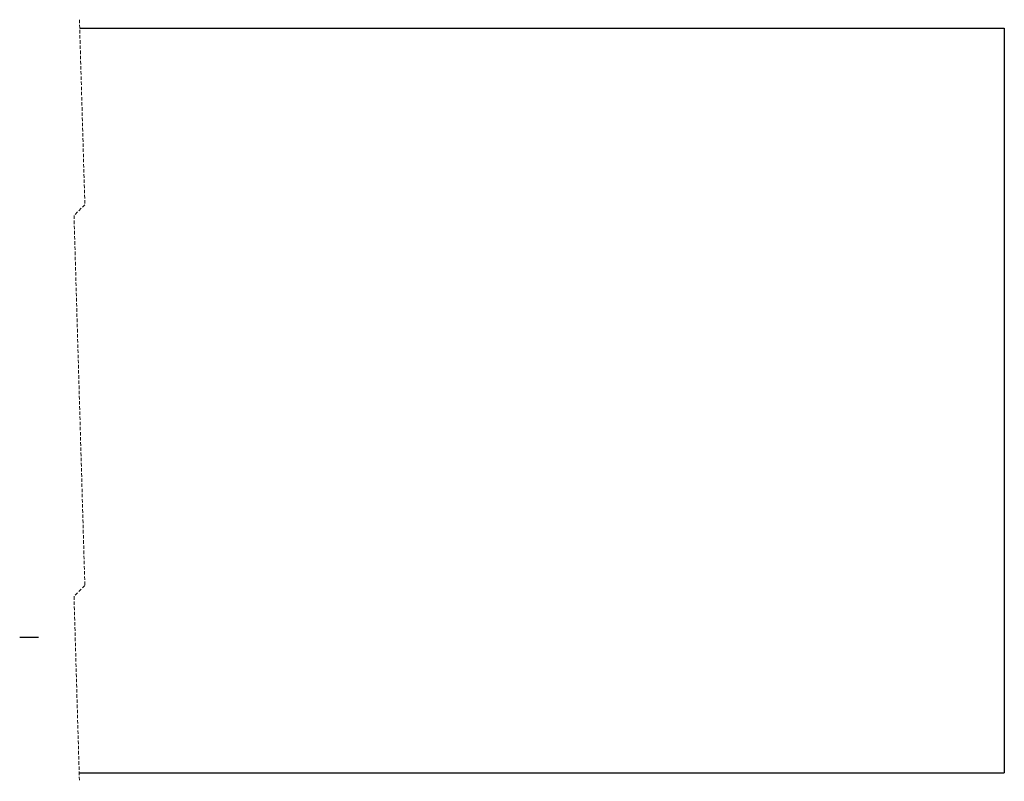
# Model space of a CAD drawing. Header units: millimetres. Extents: x 30 to 2395, y -494 to 1174.
# Tile 4 of 4: x 1668 to 2395, y 488 to 1050. Entities that reach past the tile are written whole.
import ezdxf

# ---------------------------------------------------------------- set-up
doc = ezdxf.new("R2010")
doc.units = ezdxf.units.MM
doc.header["$LTSCALE"] = 2
doc.linetypes.add('HIDDEN', pattern=[1.905, 1.27, -0.635])

msp = doc.modelspace()

# ---------------------------------------------------------------- linework, layer by layer
at = {"color": 7, "linetype": 'HIDDEN', "lineweight": 18}
for p, q in [((1712.12, 1050.21), (1716.12, 913.53)), ((1716.12, 913.53), (1708.12, 905.53)), ((1708.12, 905.53), (1716.12, 632.18)), ((1716.12, 632.18), (1708.12, 624.18)), ((1708.12, 624.18), (1712.12, 487.51))]:
    msp.add_line(p, q, dxfattribs=at)
at = {"color": 7, "linetype": 'Continuous', "lineweight": 25}
for p, q in [((1712.31, 1043.86), (2395.12, 1043.86)), ((2395.12, 1043.86), (2395.12, 493.86)), ((1668, 594), (1682, 594)), ((1711.94, 493.86), (2395.12, 493.86))]:
    msp.add_line(p, q, dxfattribs=at)

doc.saveas('drawing.dxf')
